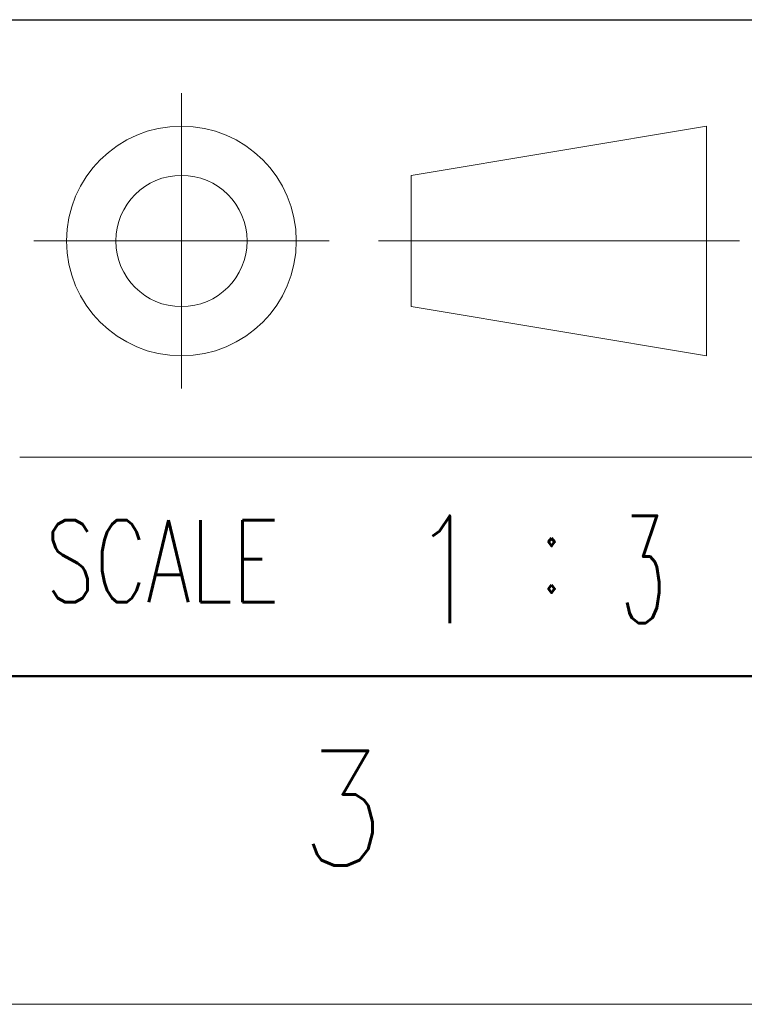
# Model space of a CAD drawing. Header units: millimetres. Extents: x 0 to 1300, y 0 to 891.
# Tile 3 of 146: x 375 to 441, y 0 to 90. Entities that reach past the tile are written whole.
import ezdxf

# ---------------------------------------------------------------- set-up
doc = ezdxf.new("R2010")
doc.units = ezdxf.units.MM
doc.header["$LTSCALE"] = 0.545669
doc.layers.add('NoLayerName_001', color=7, linetype='Continuous')
doc.layers.add('NoLayerName_002', color=7, linetype='Continuous')
doc.styles.get("Standard").update_dxf_attribs({"font": 'txt', "bigfont": 'extfont2'})

# ---------------------------------------------------------------- blocks, each defined once
blk = doc.blocks.new('JZB_0004')
at = {"layer": 'NoLayerName_002', "color": 3, "lineweight": 13, "char_height": 3.27, "attachment_point": 5}
for s, insert in [('\\A1;\\W0.5000;3', (6.818, 1.635)), ('\\A1;\\W0.7500;1', (0.818, 1.635))]:
    blk.add_mtext(s, dxfattribs=dict(at, insert=insert))

msp = doc.modelspace()

# ---------------------------------------------------------------- linework, layer by layer
at = {"layer": 'NoLayerName_001', "color": 7, "linetype": 'Continuous', "lineweight": 25}
msp.add_line((75, 90), (1230, 90), dxfattribs=at)
at = {"layer": 'NoLayerName_001', "color": 2, "linetype": 'Continuous', "lineweight": 13}
for p, q in [((389.79007652, 83.28331881), (389.79007652, 56.28331881)), ((437.796077, 80.27311169), (410.796077, 75.77311169)), ((437.796077, 59.27311169), (437.796077, 80.27311169)), ((410.796077, 75.77311169), (410.796077, 63.77311169)), ((376.30508841, 69.77311117), (403.30508841, 69.77311221)), ((407.796077, 69.77311169), (440.796077, 69.77311169)), ((410.796077, 63.77311169), (437.796077, 59.27311169)), ((442.49999872, 50.00010249), (375.00000087, 50.0001))]:
    msp.add_line(p, q, dxfattribs=at)
at = {"layer": 'NoLayerName_001', "color": 7, "linetype": 'Continuous', "lineweight": 50}
msp.add_line((1230, 30), (75, 30), dxfattribs=at)
at = {"layer": 'NoLayerName_001', "color": 7, "linetype": 'Continuous', "lineweight": 13}
msp.add_line((1260, 0), (0, 0), dxfattribs=at)
at = {"layer": 'NoLayerName_001', "color": 2, "linetype": 'Continuous', "lineweight": 13}
for radius in [10.5, 6]:
    msp.add_circle((389.79007647, 69.77310971), radius, dxfattribs=at)

# ---------------------------------------------------------------- block references
at = {"layer": 'NoLayerName_001', "xscale": 3, "yscale": 3, "zscale": 3}
msp.add_blockref('JZB_0004', (411.54748535, 34.84499931), dxfattribs=at)

# ---------------------------------------------------------------- texts
at = {"layer": 'NoLayerName_001', "color": 2, "lineweight": 13, "attachment_point": 7}
for s, insert, char_height in [('\\A1;\\W0.7000;SCALE', (377.36725931, 36.75491133), 7.5), ('\\A1;\\W0.8600;:', (422.24999682, 37.61967336), 7.5), ('\\A1;\\W0.8600;3', (400.662816, 12.678192), 10.5)]:
    msp.add_mtext(s, dxfattribs=dict(at, insert=insert, char_height=char_height))

doc.saveas('drawing.dxf')
